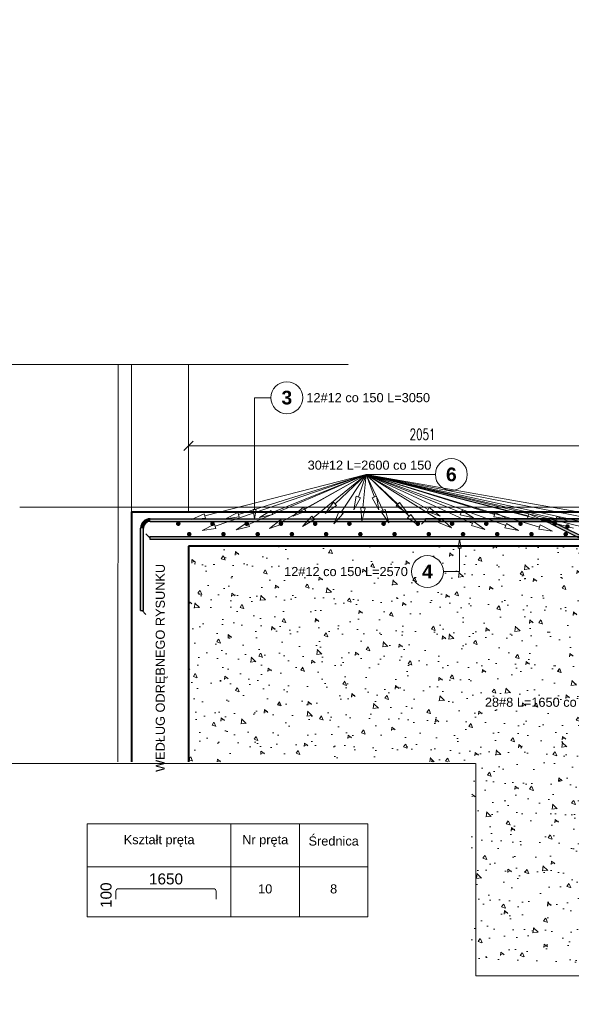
# Model space of a CAD drawing. Extents: x -1474 to 75706, y -7058 to 75879.
# Tile 4 of 19: x 33242 to 35659, y 2186 to 6506. Entities that reach past the tile are written whole.
import ezdxf
from ezdxf import colors
from ezdxf.entities.mleader import LeaderData, LeaderLine
from ezdxf.enums import TextEntityAlignment as Align
from ezdxf.math import Vec2, Vec3

# ---------------------------------------------------------------- set-up
doc = ezdxf.new("R2010")
doc.units = 0
doc.header["$LTSCALE"] = 10
doc.header["$MEASUREMENT"] = 0
doc.linetypes.add('HIDDEN', pattern=[0.375, 0.25, -0.125])
for name, color, linetype, lineweight in [('!! 1_PROJ widok', 5, 'Continuous', 9), ('P-Linia1', 3, 'Continuous', 40), ('P-Opis fundamenty', 193, 'Continuous', 9), ('P-Opis słupy', 30, 'Continuous', 9), ('P-Przerywana', 13, 'HIDDEN', 9), ('P-Szraf', 251, 'Continuous', 5), ('P-Wymiar', 254, 'Continuous', 9), ('P-Ściana nośna', 253, 'Continuous', 18)]:
    doc.layers.add(name, color=color, linetype=linetype, lineweight=lineweight)
for name, color, linetype in [('RCAD_kształt pręta', 7, 'Continuous'), ('RCAD_opis kształtu pręta', 7, 'Continuous'), ('RCAD_opis rozkładu', 7, 'Continuous')]:
    doc.layers.add(name, color=color, linetype=linetype)
doc.styles.add('_Fd Opis', font='arial.ttf')
doc.styles.add('ROMANS', font='romans.shx', dxfattribs={"width": 0.7})
doc.styles.add('style1', font='arial.ttf')
doc.styles.add('style2', font='arial.ttf', dxfattribs={"height": 40})
doc.styles.add('style3', font='arialbd.ttf')
doc.dimstyles.new('A25', dxfattribs={"dimscale": 27, "dimtxt": 1.75, "dimasz": 0.06, "dimexe": 0, "dimexo": 0, "dimgap": 1, "dimtad": 1, "dimdec": 4, "dimrnd": 0.1, "dimdsep": 46, "dimtxsty": 'ROMANS', "dimblk": '[[[[[[[[', "dimcen": 2, "dimdle": 2, "dimse1": 1, "dimse2": 1, "dimclrd": 256, "dimclrt": 1, "dimadec": 0, "dimazin": 0, "dimtfac": 1, "dimtdec": 4, "dimtix": 1, "dimtmove": 2, "dimatfit": 3, "dimldrblk": '[[[[[[[[', "dimfxl": 0, "dimtvp": 0.6, "dimtolj": 1, "dimlwd": -1, "dimarcsym": 0})

# ---------------------------------------------------------------- blocks, each defined once
blk = doc.blocks.new('[[[[[[[[')
at = {"layer": 'P-Wymiar'}
for p, q in [((-12.7, -12.7), (12.7, 12.7)), ((0, 0), (-4.6, 0)), ((0, 18), (0, -18))]:
    blk.add_line(p, q, dxfattribs=at)
blk = doc.blocks.new('*D305')
at = {"layer": 'Defpoints', "color": 0, "transparency": 16777216}
for p in [(36033.1, 4636.1), (33981.9, 4297.7), (36033.1, 4297.7)]:
    blk.add_point(p, dxfattribs=at)
at = {"layer": 'P-Wymiar', "transparency": 16777216}
blk.add_line((33983.5, 4636.1), (36031.5, 4636.1), dxfattribs=at)
at = {"layer": 'P-Wymiar', "transparency": 16777216, "xscale": 1.62, "yscale": 1.62, "zscale": 1.62, "rotation": 180}
blk.add_blockref('[[[[[[[[', (33981.9, 4636.1), dxfattribs=at)
at = {"layer": 'P-Wymiar', "transparency": 16777216, "xscale": 1.62, "yscale": 1.62, "zscale": 1.62}
blk.add_blockref('[[[[[[[[', (36033.1, 4636.1), dxfattribs=at)
at = {"layer": 'P-Wymiar', "color": 1, "transparency": 16777216, "insert": (35007.5, 4686.7), "char_height": 47.25, "attachment_point": 5, "style": 'ROMANS'}
blk.add_mtext('\\A1;2051', dxfattribs=at)
blk = doc.blocks.new('*D309')
at = {"transparency": 16777216}
blk.add_arc((37233.1, 3429), 971.7, 153.5305, 179.9045, dxfattribs=at)
at = {"layer": 'Defpoints', "color": 0, "transparency": 16777216}
for p in [(35397.7, 4346.7), (36307.5, 3724.6), (36972.8, 3429), (37233.1, 3429), (37533.1, 3279)]:
    blk.add_point(p, dxfattribs=at)
at = {"transparency": 16777216, "xscale": 1.62, "yscale": 1.62, "zscale": 1.62}
for p, rotation in [((36364, 3863.6), 63.48271242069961), ((36261.4, 3429), 269.9522364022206)]:
    blk.add_blockref('[[[[[[[[', p, dxfattribs=dict(at, rotation=rotation))
at = {"color": 1, "transparency": 16777216, "insert": (36238.2, 3663.9), "char_height": 47.25, "attachment_point": 5, "rotation": 76.7175, "style": 'ROMANS'}
blk.add_mtext('\\A1;27°', dxfattribs=at)

msp = doc.modelspace()

# ---------------------------------------------------------------- hatches: boundary and pattern name
h = msp.add_hatch(color=1)
edge = h.paths.add_edge_path(flags=0)
edge.add_arc((33936.87039, 4294.73416), 10, 0, 360, ccw=False)
h = msp.add_hatch(color=1)
edge = h.paths.add_edge_path(flags=0)
edge.add_arc((34086.87039, 4294.73416), 10, 0, 360, ccw=False)
h = msp.add_hatch(color=1)
edge = h.paths.add_edge_path(flags=0)
edge.add_arc((34236.87039, 4294.73416), 10, 0, 360, ccw=False)
h = msp.add_hatch(color=1)
edge = h.paths.add_edge_path(flags=0)
edge.add_arc((34386.87039, 4294.73416), 10, 0, 360, ccw=False)
h = msp.add_hatch(color=1)
edge = h.paths.add_edge_path(flags=0)
edge.add_arc((34536.87039, 4294.73416), 10, 0, 360, ccw=False)
h = msp.add_hatch(color=1)
edge = h.paths.add_edge_path(flags=0)
edge.add_arc((34686.87039, 4294.73416), 10, 0, 360, ccw=False)
h = msp.add_hatch(color=1)
edge = h.paths.add_edge_path(flags=0)
edge.add_arc((34836.87039, 4294.73416), 10, 0, 360, ccw=False)
h = msp.add_hatch(color=1)
edge = h.paths.add_edge_path(flags=0)
edge.add_arc((34986.87039, 4294.73416), 10, 0, 360, ccw=False)
h = msp.add_hatch(color=1)
edge = h.paths.add_edge_path(flags=0)
edge.add_arc((35136.87039, 4294.73416), 10, 0, 360, ccw=False)
h = msp.add_hatch(color=1)
edge = h.paths.add_edge_path(flags=0)
edge.add_arc((35286.87039, 4294.73416), 10, 0, 360, ccw=False)
h = msp.add_hatch(color=1)
edge = h.paths.add_edge_path(flags=0)
edge.add_arc((35436.87039, 4294.73416), 10, 0, 360, ccw=False)
h = msp.add_hatch(color=1)
edge = h.paths.add_edge_path(flags=0)
edge.add_arc((35586.87039, 4294.73416), 10, 0, 360, ccw=False)
h = msp.add_hatch(color=1)
edge = h.paths.add_edge_path(flags=0)
edge.add_arc((35642.64019, 4282.38876), 10, 0, 360, ccw=False)
h = msp.add_hatch(color=1)
edge = h.paths.add_edge_path(flags=0)
edge.add_arc((33984.92308, 4248.73416), 10, 0, 360, ccw=False)
h = msp.add_hatch(color=1)
edge = h.paths.add_edge_path(flags=0)
edge.add_arc((34134.92308, 4248.73416), 10, 0, 360, ccw=False)
h = msp.add_hatch(color=1)
edge = h.paths.add_edge_path(flags=0)
edge.add_arc((34284.92308, 4248.73416), 10, 0, 360, ccw=False)
h = msp.add_hatch(color=1)
edge = h.paths.add_edge_path(flags=0)
edge.add_arc((34434.92308, 4248.73416), 10, 0, 360, ccw=False)
h = msp.add_hatch(color=1)
edge = h.paths.add_edge_path(flags=0)
edge.add_arc((34584.92308, 4248.73416), 10, 0, 360, ccw=False)
h = msp.add_hatch(color=1)
edge = h.paths.add_edge_path(flags=0)
edge.add_arc((34734.92308, 4248.73416), 10, 0, 360, ccw=False)
h = msp.add_hatch(color=1)
edge = h.paths.add_edge_path(flags=0)
edge.add_arc((34884.92308, 4248.73416), 10, 0, 360, ccw=False)
h = msp.add_hatch(color=1)
edge = h.paths.add_edge_path(flags=0)
edge.add_arc((35034.92308, 4248.73416), 10, 0, 360, ccw=False)
h = msp.add_hatch(color=1)
edge = h.paths.add_edge_path(flags=0)
edge.add_arc((35184.92308, 4248.73416), 10, 0, 360, ccw=False)
h = msp.add_hatch(color=1)
edge = h.paths.add_edge_path(flags=0)
edge.add_arc((35334.92308, 4248.73416), 10, 0, 360, ccw=False)
h = msp.add_hatch(color=1)
edge = h.paths.add_edge_path(flags=0)
edge.add_arc((35484.92308, 4248.73416), 10, 0, 360, ccw=False)
h = msp.add_hatch(color=1)
edge = h.paths.add_edge_path(flags=0)
edge.add_arc((35634.92308, 4248.73416), 10, 0, 360, ccw=False)
at = {"layer": 'P-Szraf'}
h = msp.add_hatch(dxfattribs=at)
h.set_pattern_fill('AR-CONC', color=256, angle=-90)
h.set_pattern_definition([(320, (-574572.59, 2093536.5), (-15.939086, -182.184669), [19.05, -209.55]), (265, (-574572.59, 2093536.5), (191.056845, 35.243421), [15.24, -167.640584]), (10.451445, (-574573.92, 2093521.32), (175.117752, -146.941247), [16.190009, -178.090245]), (316.1842, (-574521.8, 2093536.5), (-42.042328, -271.07904), [28.575, -314.325]), (6.635558, (-574525.3, 2093513.92), (247.426125, -237.404134), [24.285023, -267.135608]), (261.184151, (-574521.8, 2093536.5), (247.426125, -237.404134), [22.859967, -251.459732]), (291, (-574534.49, 2093511.1), (-102.265198, -151.614391), [19.05, -209.55]), (236, (-574534.49, 2093511.1), (184.187966, -61.802028), [15.24, -167.64]), (341.451445, (-574543.01, 2093498.47), (81.922769, -213.416419), [16.190009, -178.089938]), (307.5, (-574572.59, 2093536.505), (84.5550389, -3.0886033), [0, -165.608, 0, -170.18, 0, -168.275]), (277.5, (-574572.59, 2093536.505), (100.180575, -66.8196625), [0, -97.028, 0, -161.798, 0, -64.135]), (237.5, (-574572.59, 2093593.15), (-5.728744, -135.5905952), [0, -63.5, 0, -198.12, 0, -262.89]), (227.5, (-574572.59, 2093618.55), (25.426491, -148.1291814), [0, -82.55, 0, -131.572, 0, -186.69])])
h.paths.add_polyline_path([(37233.08405, 2366.73416), (37233.08405, 2457.386), (37113.08405, 2466.87275), (37113.08405, 2866.87275), (37233.08405, 2866.87275), (37233.08405, 3429.02906), (35697.67385, 4196.73416), (33981.87603, 4196.73416), (33981.87603, 3250.30835), (35223.83906, 3250.30835), (35223.83906, 2366.73416)])
at = {"layer": 'RCAD_kształt pręta'}
h = msp.add_hatch(color=4, dxfattribs=at)
edge = h.paths.add_edge_path(flags=0)
edge.add_line((33813.87603, 4316.73416), (33813.87603, 4304.73416))
edge.add_arc((33813.87603, 4274.73416), 30, 90, 180)
edge.add_line((33783.87603, 4274.73416), (33771.87603, 4274.73416))
edge.add_arc((33813.87603, 4274.73416), 42, 450, 540, ccw=False)
for points in [[(33813.87603, 4304.73416), (33813.87603, 4316.73416), (35716.08715, 4316.73416), (35716.08715, 4304.73416)], [(34854.17524, 4304.73416), (34854.17524, 4316.73416), (35527.50977, 4316.73416), (35527.50977, 4304.73416)], [(35717.50356, 4316.73416), (35717.50356, 4304.73416), (35021.01721, 4304.73416), (35021.01721, 4316.73416)], [(35567.759, 4295.23261), (35573.12556, 4305.96573), (37446.69984, 3369.1786), (37441.33327, 3358.44547)], [(33783.87603, 3913.44966), (33771.87603, 3913.44966), (33771.87603, 4274.73416), (33783.87603, 4274.73416)], [(33811.87603, 4226.73416), (33811.87603, 4238.73416), (35857.92308, 4238.73416), (35857.92308, 4226.73416)]]:
    msp.add_hatch(color=4, dxfattribs=at).paths.add_polyline_path(points, flags=0)
h = msp.add_hatch(color=4, dxfattribs=at)
edge = h.paths.add_edge_path(flags=0)
edge.add_line((35573.12556, 4305.96573), (35567.759, 4295.23261))
edge.add_arc((35527.50977, 4214.73416), 90, 63.43494882, 90)
edge.add_line((35527.50977, 4304.73416), (35527.50977, 4316.73416))
edge.add_arc((35527.50977, 4214.73416), 102, 423.43494882, 450, ccw=False)

# ---------------------------------------------------------------- linework, layer by layer
at = {"layer": '!! 1_PROJ widok'}
msp.add_lwpolyline([(33981.87603, 4366.73416), (36053.08405, 4366.73416), (36053.08405, 4216.73416), (36353.08405, 4216.73416), (36353.08405, 4066.73416), (36653.08405, 4066.73416), (36653.08405, 3916.73416), (36953.08405, 3916.73416), (36953.08405, 3766.73416), (37253.08405, 3766.73416), (37253.08405, 3616.73416), (37553.08405, 3616.73416), (37553.08405, 3446.73416)], dxfattribs=at)
at = {"layer": 'P-Linia1'}
for points in [[(33731.87603, 4346.73416), (33731.87603, 3250.30835)], [(33731.87603, 4346.73416), (36033.08405, 4346.73416), (36033.08405, 4196.73416), (36333.08405, 4196.73416), (36333.08405, 4046.73416), (36633.08405, 4046.73416), (36633.08405, 3896.73416), (36933.08405, 3896.73416), (36933.08405, 3746.73416), (37233.08405, 3746.73416), (37233.08405, 3596.73416), (37533.08405, 3596.73416), (37533.08405, 2866.73416)], [(33981.87603, 4196.73416), (33981.87603, 3250.30835)], [(35697.67385, 4196.73416), (33981.87603, 4196.73416)]]:
    msp.add_lwpolyline(points, dxfattribs=at)
at = {"layer": 'P-Przerywana'}
for points in [[(32556.24346, 4993.1087), (34683.36744, 4993.1087)], [(32732.56612, 4993.1087), (32732.56612, 3242.63856), (35240.52453, 3242.63856), (35240.52453, 2310.86108), (39003.96267, 2310.86108)]]:
    msp.add_lwpolyline(points, dxfattribs=at)
at = {"layer": 'P-Wymiar', "color": 1}
for p, q in [((33537.9203, 2978.37823), (34167.9203, 2978.37823)), ((34167.9203, 2978.37823), (34467.9203, 2978.37823)), ((34167.9203, 2789.06966), (34167.9203, 2978.37823)), ((34167.9203, 2978.37823), (34167.9203, 2789.06966)), ((34467.9203, 2978.37823), (34467.9203, 2789.06966)), ((34467.9203, 2978.37823), (34767.9203, 2978.37823)), ((34467.9203, 2789.06966), (34467.9203, 2978.37823)), ((34767.9203, 2978.37823), (34767.9203, 2789.06966)), ((34767.9203, 2789.06966), (34767.9203, 2978.37823)), ((34167.9203, 2789.06966), (33537.9203, 2789.06966)), ((33537.9203, 2789.06966), (34167.9203, 2789.06966)), ((33537.9203, 2569.95502), (33537.9203, 2789.06966)), ((34467.9203, 2789.06966), (34167.9203, 2789.06966)), ((34167.9203, 2789.06966), (34167.9203, 2569.95502)), ((34167.9203, 2789.06966), (34467.9203, 2789.06966)), ((34167.9203, 2569.95502), (34167.9203, 2789.06966)), ((34767.9203, 2789.06966), (34467.9203, 2789.06966)), ((34467.9203, 2789.06966), (34467.9203, 2569.95502)), ((34467.9203, 2789.06966), (34767.9203, 2789.06966)), ((34467.9203, 2569.95502), (34467.9203, 2789.06966)), ((34767.9203, 2789.06966), (34767.9203, 2569.95502)), ((34767.9203, 2569.95502), (34767.9203, 2789.06966))]:
    msp.add_line(p, q, dxfattribs=at)
at = {"layer": 'P-Wymiar', "color": 4}
for p, q in [((33663.42456, 2647.199), (33663.42456, 2682.34294)), ((33674.19165, 2693.11004), (34091.95671, 2693.11004)), ((34102.7238, 2682.34294), (34102.7238, 2647.199))]:
    msp.add_line(p, q, dxfattribs=at)
at = {"layer": 'P-Wymiar', "color": 1}
for points in [[(33537.9203, 2789.06966), (33537.9203, 2978.37823)], [(33537.9203, 2569.95502), (34767.9203, 2569.95502)]]:
    msp.add_lwpolyline(points, dxfattribs=at)
at = {"layer": 'P-Wymiar', "color": 4}
for centre, start, end in [((33674.19165, 2682.34294), 90, 180), ((34091.95671, 2682.34294), 0, 90)]:
    msp.add_arc(centre, 10.76709, start, end, dxfattribs=at)
at = {"layer": 'P-Ściana nośna'}
for points in [[(33673.21511, 4993.1087), (33672.5407, 3250.30835)], [(33731.87603, 4993.1087), (33731.87603, 4346.73416)], [(33981.87603, 4993.1087), (33981.87603, 4346.73416)], [(33241.87603, 4366.73416), (34036.83985, 4366.73416)]]:
    msp.add_lwpolyline(points, dxfattribs=at)
at = {"layer": 'RCAD_kształt pręta', "color": 4}
for p, q in [((33813.87603, 4316.73416), (35716.08715, 4316.73416)), ((33813.87603, 4304.73416), (35716.08715, 4304.73416)), ((34854.17524, 4316.73416), (35527.50977, 4316.73416)), ((34854.17524, 4316.73416), (34854.17524, 4304.73416)), ((34854.17524, 4304.73416), (35527.50977, 4304.73416)), ((35717.50356, 4316.73416), (35021.01721, 4316.73416)), ((35021.01721, 4304.73416), (35021.01721, 4316.73416)), ((35717.50356, 4304.73416), (35021.01721, 4304.73416)), ((35567.759, 4295.23261), (37441.33327, 3358.44547)), ((35573.12556, 4305.96573), (37446.69984, 3369.1786)), ((33771.87603, 3913.44966), (33771.87603, 4274.73416)), ((33783.87603, 3913.44966), (33783.87603, 4274.73416)), ((33811.87603, 4238.73416), (35857.92308, 4238.73416)), ((33811.87603, 4238.73416), (33811.87603, 4226.73416)), ((33811.87603, 4226.73416), (35857.92308, 4226.73416)), ((33771.87603, 3913.44966), (33783.87603, 3913.44966))]:
    msp.add_line(p, q, dxfattribs=at)
at = {"layer": 'RCAD_kształt pręta', "color": 2, "lineweight": 5}
for p, q in [((34854.17524, 4310.73416), (34836.67524, 4293.23416)), ((35021.01721, 4310.73416), (35003.51721, 4293.23416)), ((33811.87603, 4232.73416), (33794.37603, 4250.23416)), ((33777.87603, 3913.44966), (33795.37603, 3895.94966))]:
    msp.add_line(p, q, dxfattribs=at)
at = {"layer": 'RCAD_kształt pręta', "color": 4}
for centre, radius, start, end in [((33813.87603, 4274.73416), 42, 90, 180), ((33813.87603, 4274.73416), 30, 90, 180), ((35527.50977, 4214.73416), 102, 63.43494882, 90), ((35527.50977, 4214.73416), 90, 63.43494882, 90)]:
    msp.add_arc(centre, radius, start, end, dxfattribs=at)
at = {"layer": 'RCAD_opis kształtu pręta', "color": 8, "lineweight": 0}
for p, q in [((34271.59475, 4480.26647), (34271.59475, 4847.37348)), ((34271.59475, 4847.37348), (34342.5766, 4847.37348)), ((34271.59475, 4480.26647), (34271.59475, 4356.73416)), ((34271.59475, 4316.73416), (34264.92809, 4356.73416)), ((34278.26142, 4356.73416), (34264.92809, 4356.73416)), ((34278.26142, 4356.73416), (34271.59475, 4316.73416)), ((35163.38128, 4186.73416), (35170.04794, 4226.73416)), ((35170.04794, 4226.73416), (35176.71461, 4186.73416)), ((35163.38128, 4186.73416), (35176.71461, 4186.73416)), ((35170.04794, 4084.61709), (35170.04794, 4186.73416)), ((35170.04794, 4084.61709), (35098.77599, 4084.61709))]:
    msp.add_line(p, q, dxfattribs=at)
for centre in [(34412.5766, 4847.37348), (35028.77599, 4084.61709)]:
    msp.add_circle(centre, 70, dxfattribs=at)
at = {"layer": 'RCAD_opis rozkładu', "color": 8, "lineweight": 0}
for p, q in [((34760.70346, 4510.6028), (34053.08866, 4328.62251)), ((34760.70346, 4510.6028), (34098.44167, 4283.63826)), ((34760.70346, 4510.6028), (34201.34514, 4334.72766)), ((34760.70346, 4510.6028), (34245.36838, 4291.65788)), ((34760.70346, 4510.6028), (34348.11575, 4343.72827)), ((34760.70346, 4510.6028), (34389.6771, 4303.27127)), ((34760.70346, 4510.6028), (34491.26947, 4357.90199)), ((34760.70346, 4510.6028), (34527.89284, 4320.60657)), ((34760.70346, 4510.6028), (34624.02042, 4381.22581)), ((34760.70346, 4510.6028), (34651.10465, 4344.8341)), ((34760.70346, 4510.6028), (34726.35948, 4412.05058)), ((34760.70346, 4510.6028), (34746.50475, 4364.17396)), ((34760.70346, 4510.6028), (35063.67561, 4510.6028)), ((34760.70346, 4510.6028), (34796.27397, 4411.6586)), ((34760.70346, 4510.6028), (34899.29447, 4380.77353)), ((34760.70346, 4510.6028), (35032.31397, 4357.62351)), ((34760.70346, 4510.6028), (35175.55575, 4343.55659)), ((34760.70346, 4510.6028), (35322.36014, 4334.61455)), ((34760.70346, 4510.6028), (35470.63178, 4328.54329)), ((34760.70346, 4510.6028), (35668.77255, 4274.88471)), ((34760.70346, 4510.6028), (35520.11496, 4279.64973)), ((34760.70346, 4510.6028), (35372.27409, 4286.08879)), ((34760.70346, 4510.6028), (35226.02894, 4295.15308)), ((34760.70346, 4510.6028), (35083.24215, 4308.46004)), ((34760.70346, 4510.6028), (34948.76855, 4328.26497)), ((34760.70346, 4510.6028), (34834.12727, 4353.453)), ((34760.70346, 4510.6028), (35743.03338, 4316.86737)), ((34760.70346, 4510.6028), (35873.90012, 4314.47012)), ((34760.70346, 4510.6028), (35874.87644, 4265.75969)), ((34760.70346, 4510.6028), (35760.70485, 4268.26618)), ((34760.70346, 4510.6028), (35594.20617, 4316.61421)), ((34706.61493, 4355.39237), (34716.91644, 4415.34134)), ((34735.80251, 4408.75983), (34706.61493, 4355.39237)), ((34735.80251, 4408.75983), (34716.91644, 4415.34134)), ((34805.68434, 4415.04164), (34786.8636, 4408.27557)), ((34816.57218, 4355.19638), (34786.8636, 4408.27557)), ((34805.68434, 4415.04164), (34816.57218, 4355.19638)), ((34439.06993, 4328.31807), (34486.33882, 4366.60191)), ((34496.20012, 4349.20207), (34486.33882, 4366.60191)), ((34580.44541, 4339.97998), (34617.14612, 4388.48831)), ((34630.89473, 4373.96331), (34580.44541, 4339.97998)), ((34630.89473, 4373.96331), (34617.14612, 4388.48831)), ((34740.71391, 4304.45406), (34736.55143, 4365.13909)), ((34756.45806, 4363.20882), (34736.55143, 4365.13909)), ((34756.45806, 4363.20882), (34740.71391, 4304.45406)), ((34906.13108, 4388.07152), (34892.45786, 4373.47553)), ((34943.08243, 4339.75384), (34892.45786, 4373.47553)), ((34906.13108, 4388.07152), (34943.08243, 4339.75384)), ((35037.22142, 4366.33654), (35027.40653, 4348.91047)), ((35037.22142, 4366.33654), (35084.59218, 4328.17883)), ((33994.97953, 4313.67833), (34050.59797, 4338.30736)), ((34055.57936, 4318.93765), (34050.59797, 4338.30736)), ((34144.10777, 4316.73091), (34198.34568, 4344.26722)), ((34204.3446, 4325.1881), (34144.10777, 4316.73091)), ((34204.3446, 4325.1881), (34198.34568, 4344.26722)), ((34292.49307, 4321.23121), (34344.36624, 4352.99872)), ((34351.86526, 4334.45782), (34292.49307, 4321.23121)), ((34351.86526, 4334.45782), (34344.36624, 4352.99872)), ((34496.20012, 4349.20207), (34439.06993, 4328.31807)), ((34481.40796, 4282.67037), (34521.57014, 4328.35405)), ((34534.21554, 4312.85909), (34521.57014, 4328.35405)), ((34618.01386, 4294.78413), (34642.76299, 4350.34923)), ((34659.44632, 4339.31897), (34618.01386, 4294.78413)), ((34659.44632, 4339.31897), (34642.76299, 4350.34923)), ((34843.18717, 4357.68598), (34825.06736, 4349.22001)), ((34859.52517, 4299.09358), (34825.06736, 4349.22001)), ((34843.18717, 4357.68598), (34859.52517, 4299.09358)), ((34955.72945, 4335.44452), (34941.80764, 4321.08543)), ((34991.84581, 4286.49957), (34941.80764, 4321.08543)), ((34955.72945, 4335.44452), (34991.84581, 4286.49957)), ((35084.59218, 4328.17883), (35027.40653, 4348.91047)), ((35179.29095, 4352.83281), (35171.82055, 4334.28037)), ((35231.21307, 4321.14538), (35171.82055, 4334.28037)), ((35179.29095, 4352.83281), (35231.21307, 4321.14538)), ((35325.35017, 4344.15707), (35319.37011, 4325.07203)), ((35379.61527, 4316.67435), (35319.37011, 4325.07203)), ((35325.35017, 4344.15707), (35379.61527, 4316.67435)), ((35473.11587, 4338.22984), (35468.14768, 4318.85674)), ((35473.11587, 4338.22984), (35528.75108, 4313.63872)), ((35596.47298, 4326.3539), (35591.93936, 4306.87452)), ((35596.47298, 4326.3539), (35652.64432, 4303.01338)), ((34055.57936, 4318.93765), (33994.97953, 4313.67833)), ((34041.68237, 4264.18621), (34095.19966, 4293.09814)), ((34101.68368, 4274.17837), (34095.19966, 4293.09814)), ((34190.14573, 4268.19602), (34241.45807, 4300.86165)), ((34249.27869, 4282.4541), (34190.14573, 4268.19602)), ((34249.27869, 4282.4541), (34241.45807, 4300.86165)), ((34337.30009, 4274.00272), (34384.79901, 4312.00078)), ((34394.5552, 4294.54177), (34337.30009, 4274.00272)), ((34394.5552, 4294.54177), (34384.79901, 4312.00078)), ((34534.21554, 4312.85909), (34481.40796, 4282.67037)), ((35088.55264, 4316.93346), (35077.93166, 4299.98663)), ((35134.08261, 4276.5971), (35077.93166, 4299.98663)), ((35088.55264, 4316.93346), (35134.08261, 4276.5971)), ((35230.23052, 4304.22759), (35221.82737, 4286.07857)), ((35280.47601, 4269.94362), (35221.82737, 4286.07857)), ((35230.23052, 4304.22759), (35280.47601, 4269.94362)), ((35375.72031, 4295.4762), (35368.82787, 4276.70137)), ((35428.59858, 4265.41147), (35368.82787, 4276.70137)), ((35375.72031, 4295.4762), (35428.59858, 4265.41147)), ((35528.75108, 4313.63872), (35468.14768, 4318.85674)), ((35523.02459, 4289.21707), (35517.20533, 4270.08239)), ((35523.02459, 4289.21707), (35577.51902, 4262.19194)), ((35652.64432, 4303.01338), (35591.93936, 4306.87452)), ((34101.68368, 4274.17837), (34041.68237, 4264.18621)), ((35577.51902, 4262.19194), (35517.20533, 4270.08239))]:
    msp.add_line(p, q, dxfattribs=at)
msp.add_circle((35133.67561, 4510.6028), 70, dxfattribs=at)

# ---------------------------------------------------------------- texts
at = {"layer": 'P-Opis fundamenty', "insert": (33863.97618, 3662.14898), "char_height": 60, "attachment_point": 5, "rotation": 90, "style": '_Fd Opis'}
msp.add_mtext('{\\H0.6667x;WEDŁUG ODRĘBNEGO RYSUNKU}', dxfattribs=at)
at = {"layer": 'P-Wymiar', "color": 2, "style": 'style2'}
msp.add_text('1650', height=48, dxfattribs=at).set_placement((33883.07418, 2736.24678), align=Align.MIDDLE_CENTER)
msp.add_text('100', height=48, rotation=90, dxfattribs=at).set_placement((33620.28781, 2664.77097), align=Align.MIDDLE_CENTER)
at = {"layer": 'P-Wymiar', "color": 3, "char_height": 40, "attachment_point": 5, "style": 'style2'}
for s, insert, width in [('Kształt pręta', (33852.9203, 2902.29632), 630), ('Nr pręta', (34317.9203, 2902.29632), 300), ('Średnica', (34617.9203, 2902.29632), 300)]:
    msp.add_mtext(s, dxfattribs=dict(at, insert=insert, width=width))
at = {"layer": 'P-Wymiar', "color": 2, "char_height": 40, "width": 300, "attachment_point": 5, "style": 'style2'}
for s, insert in [('10', (34317.9203, 2692.29022)), ('8', (34617.9203, 2692.29022))]:
    msp.add_mtext(s, dxfattribs=dict(at, insert=insert))
at = {"layer": 'RCAD_opis kształtu pręta', "color": 1, "attachment_point": 5}
for s, insert, char_height, style in [('3', (34412.5766, 4847.37348), 60, 'style3'), ('12#12 co 150 L=3050', (34769.31603, 4847.37348), 40, 'style1'), ('12#12 co 150 L=2570', (34672.03656, 4084.61709), 40, 'style1'), ('4', (35028.77599, 4084.61709), 60, 'style3')]:
    msp.add_mtext(s, dxfattribs=dict(at, insert=insert, char_height=char_height, style=style))
at = {"layer": 'RCAD_opis rozkładu', "color": 2, "char_height": 40, "attachment_point": 5, "style": 'style1'}
for s, insert in [('30#12 L=2600 co 150', (34775.06715, 4551.29857)), ('28#8 L=1650 co 150', (35536.40445, 3511.1102))]:
    msp.add_mtext(s, dxfattribs=dict(at, insert=insert))
at = {"layer": 'RCAD_opis rozkładu', "color": 1, "insert": (35133.67561, 4510.6028), "char_height": 60, "attachment_point": 5, "style": 'style3'}
msp.add_mtext('6', dxfattribs=at)

# ---------------------------------------------------------------- dimensions: what is measured, and where the dimension line sits
dim = msp.add_angular_dim_2l(base=(36307.48054, 3724.60544), line1=((35397.67385, 4346.73416), (37533.08405, 3279.02906)), line2=((37233.08405, 3429.02906), (36972.79176, 3429.02906)), dimstyle='A25', override={"dimfxl": 0.18, "dimfxlon": 1})
dim.commit()
dim.dimension.update_dxf_attribs({"geometry": '*D309', "text_midpoint": (36238.15417, 3663.90015)})
at = {"layer": 'P-Wymiar'}
dim = msp.add_linear_dim(base=(36033.08405, 4636.1067), p1=(33981.87603, 4297.69742), p2=(36033.08405, 4297.69742), dimstyle='A25', override={"dimdec": 0, "dimfxl": 0.18, "dimfxlon": 1}, dxfattribs=at)
dim.commit()
dim.dimension.update_dxf_attribs({"geometry": '*D305', "text_midpoint": (35007.48004, 4686.7317)})

# ---------------------------------------------------------------- leaders
at = {"layer": 'P-Opis słupy'}
ml = msp.add_multileader_mtext('Standard', dxfattribs=at)
ml.set_content('         ', color=256)
ml.set_leader_properties()
ml.build(insert=Vec2(0, 0))
ml.multileader.update_dxf_attribs({"arrow_head_size": 78})
ctx = ml.context
ctx.base_point, ctx.char_height, ctx.arrow_head_size, ctx.landing_gap_size, ctx.plane_origin = Vec3(75704.62451, 12147.86704), 2.6, 78, 1.3, Vec3(75778.95855, 10736.38629)
notes = []
notes.append((ctx, [(0, (0, 0, 0), (0, 0), (1, 0), 1, [])]))
ctx.mtext.insert, ctx.mtext.flow_direction = Vec3(75705.92451, 12149.16704), 5
for ctx, leaders in notes:
    for number, flags, end, landing, length, lines in leaders:
        leader = LeaderData()
        leader.index, (leader.has_last_leader_line, leader.has_dogleg_vector, leader.attachment_direction) = number, flags
        leader.last_leader_point, leader.dogleg_vector, leader.dogleg_length = Vec3(end), Vec3(landing), length
        for number, points, colour, breaks in lines:
            line = LeaderLine()
            line.index, line.vertices, line.color, line.breaks = number, Vec3.list(points), colors.encode_raw_color(colour), breaks
            leader.lines.append(line)
        ctx.leaders.append(leader)

doc.saveas('drawing.dxf')
